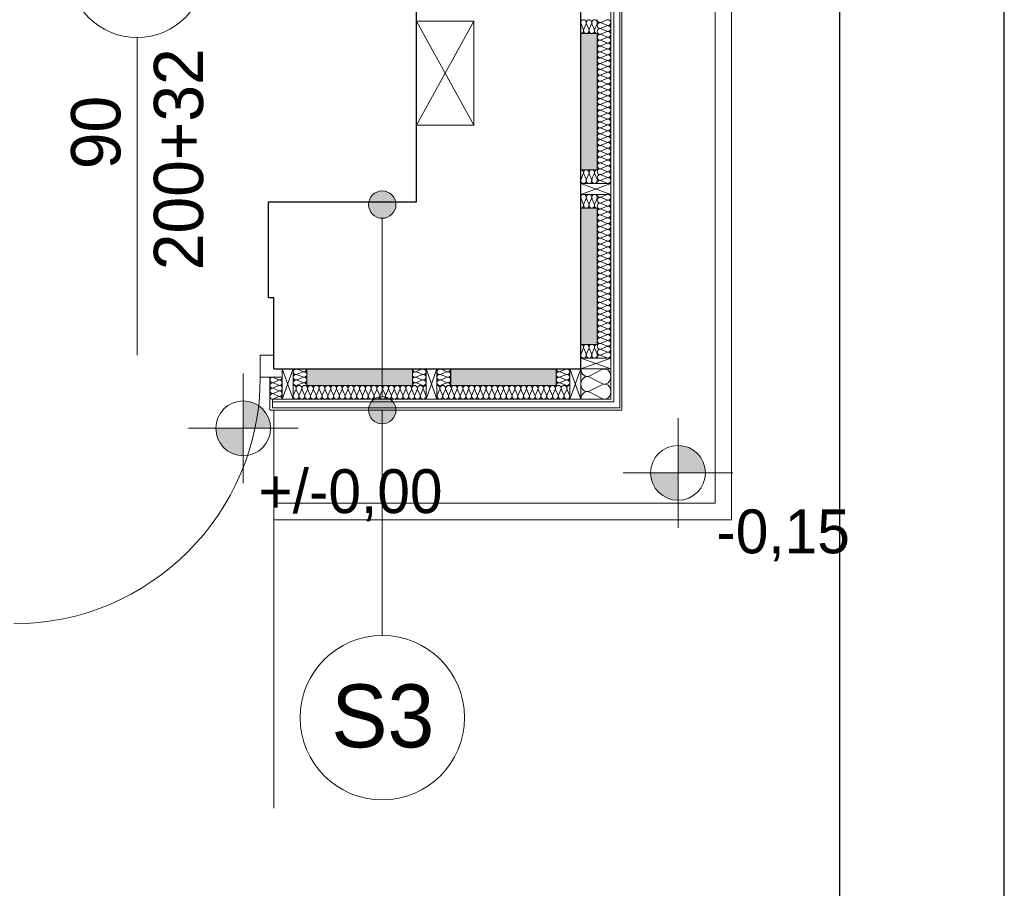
# Model space of a CAD drawing. Header units: inches. Extents: x -515158 to -470211, y -1887 to 84268.
# Tile 65 of 102: x -474072 to -470477, y 30962 to 34133. Entities that reach past the tile are written whole.
import ezdxf

# ---------------------------------------------------------------- set-up
doc = ezdxf.new("R2010")
doc.units = ezdxf.units.IN
doc.header["$MEASUREMENT"] = 0
for name, color, linetype, lineweight in [('#podkład', 252, 'Continuous', 9), ('Arch drzwi_Nr_Pióra__10', 252, 'Continuous', 18), ('Arch ocieplenie_Nr_Pióra__21', 252, 'Continuous', 9), ('Arch ocieplenie_Nr_Pióra__44', 252, 'Continuous', 9), ('Arch ocieplenie_Nr_Pióra__95', 252, 'Continuous', 13), ('Arch opisy_Nr_Pióra__1', 252, 'Continuous', 25), ('Arch opisy_Nr_Pióra__21', 252, 'Continuous', 9), ('Arch opisy_Nr_Pióra__9', 252, 'Continuous', 9), ('Arch stropy_Nr_Pióra__21', 252, 'Continuous', 9), ('Arch teren_Nr_Pióra__5', 252, 'Continuous', 13), ('Arch wykończenie_Nr_Pióra__9', 252, 'Continuous', 9), ('INSTALACJA IE_Nr_Pióra__88', 252, 'Continuous', 20), ('INWENT OPISY_Nr_Pióra__9', 252, 'Continuous', 9), ('INWENT RZĘDNE_Nr_Pióra__21', 252, 'Continuous', 9), ('INWENT.ŚCIANY_Nr_Pióra__1', 252, 'Continuous', 25)]:
    doc.layers.add(name, color=color, linetype=linetype, lineweight=lineweight)
doc.layers.add('_TABELA', color=7, linetype='Continuous')
doc.styles.add('GENERATED_STYLE_3', font='txt')
doc.styles.add('GENERATED_STYLE_6', font='txt')
doc.styles.add('GENERATED_STYLE_7', font='txt')

# ---------------------------------------------------------------- blocks, each defined once
blk = doc.blocks.new('parter')
at = {"layer": 'Arch opisy_Nr_Pióra__21', "linetype": 'Continuous'}
for points in [[(-472698, 33457.6), (-472701.8, 33476.8), (-472712.6, 33493), (-472728.9, 33503.8), (-472748, 33507.6), (-472767.1, 33503.8), (-472783.4, 33493), (-472794.2, 33476.8), (-472798, 33457.6), (-472794.2, 33438.5), (-472783.4, 33422.3), (-472767.1, 33411.4), (-472748, 33407.6), (-472728.9, 33411.4), (-472712.6, 33422.3), (-472701.8, 33438.5)], [(-472698, 32707.6), (-472701.8, 32726.8), (-472712.6, 32743), (-472728.9, 32753.8), (-472748, 32757.6), (-472767.1, 32753.8), (-472783.4, 32743), (-472794.2, 32726.8), (-472798, 32707.6), (-472794.2, 32688.5), (-472783.4, 32672.3), (-472767.1, 32661.4), (-472748, 32657.6), (-472728.9, 32661.4), (-472712.6, 32672.3), (-472701.8, 32688.5)]]:
    blk.add_hatch(color=252, dxfattribs=at).paths.add_polyline_path(points, flags=0)
at = {"layer": 'INWENT RZĘDNE_Nr_Pióra__21', "linetype": 'Continuous'}
for points in [[(-473255.6, 32641), (-473155.6, 32641), (-473163.2, 32679.3), (-473184.9, 32711.7), (-473217.3, 32733.4), (-473255.6, 32741)], [(-473255.6, 32641), (-473355.6, 32641), (-473348, 32602.7), (-473326.3, 32570.3), (-473293.9, 32548.6), (-473255.6, 32541)], [(-471668.5, 32478.3), (-471568.5, 32478.3), (-471576.1, 32516.6), (-471597.8, 32549.1), (-471630.2, 32570.7), (-471668.5, 32578.3)], [(-471668.5, 32478.3), (-471768.5, 32478.3), (-471760.9, 32440.1), (-471739.2, 32407.6), (-471706.7, 32386), (-471668.5, 32378.3)]]:
    blk.add_hatch(color=252, dxfattribs=at).paths.add_polyline_path(points, flags=0)
at = {"layer": 'Arch drzwi_Nr_Pióra__10', "color": 252, "linetype": 'Continuous'}
for p, q in [((-473193.3, 32907.6), (-473193.3, 32827.6)), ((-473143.3, 32907.6), (-473193.3, 32907.6)), ((-473113.3, 32857.6), (-473113.3, 32827.6)), ((-473193.3, 32827.6), (-473113.3, 32827.6))]:
    blk.add_line(p, q, dxfattribs=at)
blk.add_arc((-474093.3, 32827.6), 900, 270, 0, dxfattribs=at)
at = {"layer": 'Arch ocieplenie_Nr_Pióra__21', "color": 252, "linetype": 'Continuous'}
for p, q in [((-472023.3, 34082.6), (-471963.3, 34082.6)), ((-472023.3, 33585.1), (-472023.3, 34082.6)), ((-471963.3, 34082.6), (-471963.3, 33585.1)), ((-471963.3, 33585.1), (-472023.3, 33585.1)), ((-472023.3, 33445.1), (-471963.3, 33445.1)), ((-472023.3, 32947.6), (-472023.3, 33445.1)), ((-471963.3, 33445.1), (-471963.3, 32947.6)), ((-471963.3, 32947.6), (-472023.3, 32947.6)), ((-473023.3, 32857.6), (-473023.3, 32797.6)), ((-472638.3, 32857.6), (-473023.3, 32857.6)), ((-472638.3, 32797.6), (-472638.3, 32857.6)), ((-472498.3, 32857.6), (-472498.3, 32797.6)), ((-472113.3, 32857.6), (-472498.3, 32857.6)), ((-472113.3, 32797.6), (-472113.3, 32857.6)), ((-473023.3, 32797.6), (-472638.3, 32797.6)), ((-472498.3, 32797.6), (-472113.3, 32797.6))]:
    blk.add_line(p, q, dxfattribs=at)
at = {"layer": 'Arch ocieplenie_Nr_Pióra__44', "color": 252, "linetype": 'Continuous'}
for p, q in [((-472014.2, 34097.5), (-472022.5, 34117.7)), ((-472004.2, 34117.7), (-472012.5, 34097.5)), ((-471994.2, 34097.5), (-472002.5, 34117.7)), ((-471984.2, 34117.7), (-471992.5, 34097.5)), ((-471974.2, 34097.5), (-471982.5, 34117.7)), ((-471964.2, 34117.7), (-471972.5, 34097.5)), ((-471948.4, 34122.9), (-471928.2, 34131.7)), ((-471928.2, 34112.2), (-471948.4, 34121.1)), ((-471948.4, 34101.5), (-471928.2, 34110.4)), ((-471928.2, 34090.8), (-471948.4, 34099.7)), ((-471948.4, 34080.2), (-471928.2, 34089.1)), ((-471928.2, 34069.5), (-471948.4, 34078.4)), ((-471948.4, 34058.8), (-471928.2, 34067.7)), ((-471928.2, 34048.2), (-471948.4, 34057)), ((-471948.4, 34037.5), (-471928.2, 34046.4)), ((-471928.2, 34026.8), (-471948.4, 34035.7)), ((-471948.4, 34016.2), (-471928.2, 34025)), ((-471928.2, 34005.5), (-471948.4, 34014.4)), ((-471948.4, 33994.8), (-471928.2, 34003.7)), ((-471928.2, 33984.2), (-471948.4, 33993)), ((-471948.4, 33973.5), (-471928.2, 33982.4)), ((-471928.2, 33962.8), (-471948.4, 33971.7)), ((-471948.4, 33952.1), (-471928.2, 33961)), ((-471928.2, 33941.5), (-471948.4, 33950.4)), ((-471948.4, 33930.8), (-471928.2, 33939.7)), ((-471928.2, 33920.1), (-471948.4, 33929)), ((-471948.4, 33909.5), (-471928.2, 33918.3)), ((-471928.2, 33898.8), (-471948.4, 33907.7)), ((-471948.4, 33888.1), (-471928.2, 33897)), ((-471928.2, 33877.5), (-471948.4, 33886.3)), ((-471948.4, 33866.8), (-471928.2, 33875.7)), ((-471928.2, 33856.1), (-471948.4, 33865)), ((-471948.4, 33845.4), (-471928.2, 33854.3)), ((-471928.2, 33834.8), (-471948.4, 33843.7)), ((-471948.4, 33824.1), (-471928.2, 33833)), ((-471928.2, 33813.4), (-471948.4, 33822.3)), ((-471948.4, 33802.8), (-471928.2, 33811.6)), ((-471928.2, 33792.1), (-471948.4, 33801)), ((-471948.4, 33781.4), (-471928.2, 33790.3)), ((-471928.2, 33770.8), (-471948.4, 33779.6)), ((-471948.4, 33760.1), (-471928.2, 33769)), ((-471928.2, 33749.4), (-471948.4, 33758.3)), ((-471948.4, 33738.8), (-471928.2, 33747.6)), ((-471928.2, 33728.1), (-471948.4, 33737)), ((-471948.4, 33717.4), (-471928.2, 33726.3)), ((-471928.2, 33706.7), (-471948.4, 33715.6)), ((-471948.4, 33696.1), (-471928.2, 33704.9)), ((-471928.2, 33685.4), (-471948.4, 33694.3)), ((-471948.4, 33674.7), (-471928.2, 33683.6)), ((-471928.2, 33664.1), (-471948.4, 33672.9)), ((-471948.4, 33653.4), (-471928.2, 33662.3)), ((-471928.2, 33642.7), (-471948.4, 33651.6)), ((-471948.4, 33632.1), (-471928.2, 33640.9)), ((-471928.2, 33621.4), (-471948.4, 33630.3)), ((-471948.4, 33610.7), (-471928.2, 33619.6)), ((-471928.2, 33600), (-471948.4, 33608.9)), ((-471948.4, 33589.4), (-471928.2, 33598.3)), ((-471928.2, 33578.7), (-471948.4, 33587.6)), ((-471948.4, 33568), (-471928.2, 33576.9)), ((-472014.2, 33570.2), (-472022.5, 33550)), ((-472004.2, 33550), (-472012.5, 33570.2)), ((-471994.2, 33570.2), (-472002.5, 33550)), ((-471984.2, 33550), (-471992.5, 33570.2)), ((-471974.2, 33570.2), (-471982.5, 33550)), ((-471964.2, 33550), (-471972.5, 33570.2)), ((-471928.2, 33557.4), (-471948.4, 33566.2)), ((-471948.4, 33546.7), (-471928.2, 33555.6)), ((-471928.2, 33536), (-471948.4, 33544.9)), ((-472014.2, 33460), (-472022.5, 33480.2)), ((-472004.2, 33480.2), (-472012.5, 33460)), ((-471994.2, 33460), (-472002.5, 33480.2)), ((-471984.2, 33480.2), (-471992.5, 33460)), ((-471974.2, 33460), (-471982.5, 33480.2)), ((-471964.2, 33480.2), (-471972.5, 33460)), ((-471948.4, 33485.4), (-471928.2, 33494.2)), ((-471928.2, 33474.7), (-471948.4, 33483.6)), ((-471948.4, 33464), (-471928.2, 33472.9)), ((-471928.2, 33453.3), (-471948.4, 33462.2)), ((-471948.4, 33442.7), (-471928.2, 33451.6)), ((-471928.2, 33432), (-471948.4, 33440.9)), ((-471948.4, 33421.3), (-471928.2, 33430.2)), ((-471928.2, 33410.7), (-471948.4, 33419.5)), ((-471948.4, 33400), (-471928.2, 33408.9)), ((-471928.2, 33389.3), (-471948.4, 33398.2)), ((-471948.4, 33378.7), (-471928.2, 33387.5)), ((-471928.2, 33368), (-471948.4, 33376.9)), ((-471948.4, 33357.3), (-471928.2, 33366.2)), ((-471928.2, 33346.7), (-471948.4, 33355.5)), ((-471948.4, 33336), (-471928.2, 33344.9)), ((-471928.2, 33325.3), (-471948.4, 33334.2)), ((-471948.4, 33314.6), (-471928.2, 33323.5)), ((-471928.2, 33304), (-471948.4, 33312.9)), ((-471948.4, 33293.3), (-471928.2, 33302.2)), ((-471928.2, 33282.6), (-471948.4, 33291.5)), ((-471948.4, 33272), (-471928.2, 33280.8)), ((-471928.2, 33261.3), (-471948.4, 33270.2)), ((-471948.4, 33250.6), (-471928.2, 33259.5)), ((-471928.2, 33240), (-471948.4, 33248.8)), ((-471948.4, 33229.3), (-471928.2, 33238.2)), ((-471928.2, 33218.6), (-471948.4, 33227.5)), ((-471948.4, 33207.9), (-471928.2, 33216.8)), ((-471928.2, 33197.3), (-471948.4, 33206.2)), ((-471948.4, 33186.6), (-471928.2, 33195.5)), ((-471928.2, 33175.9), (-471948.4, 33184.8)), ((-471948.4, 33165.3), (-471928.2, 33174.1)), ((-471928.2, 33154.6), (-471948.4, 33163.5)), ((-471948.4, 33143.9), (-471928.2, 33152.8)), ((-471928.2, 33133.3), (-471948.4, 33142.1)), ((-471948.4, 33122.6), (-471928.2, 33131.5)), ((-471928.2, 33111.9), (-471948.4, 33120.8)), ((-471948.4, 33101.3), (-471928.2, 33110.1)), ((-471928.2, 33090.6), (-471948.4, 33099.5)), ((-471948.4, 33079.9), (-471928.2, 33088.8)), ((-471928.2, 33069.2), (-471948.4, 33078.1)), ((-471948.4, 33058.6), (-471928.2, 33067.4)), ((-471928.2, 33047.9), (-471948.4, 33056.8)), ((-471948.4, 33037.2), (-471928.2, 33046.1)), ((-471928.2, 33026.6), (-471948.4, 33035.4)), ((-471948.4, 33015.9), (-471928.2, 33024.8)), ((-471928.2, 33005.2), (-471948.4, 33014.1)), ((-471948.4, 32994.6), (-471928.2, 33003.4)), ((-471928.2, 32983.9), (-471948.4, 32992.8)), ((-471948.4, 32973.2), (-471928.2, 32982.1)), ((-471928.2, 32962.5), (-471948.4, 32971.4)), ((-471948.4, 32951.9), (-471928.2, 32960.8)), ((-472014.2, 32932.7), (-472022.5, 32912.5)), ((-472004.2, 32912.5), (-472012.5, 32932.7)), ((-471994.2, 32932.7), (-472002.5, 32912.5)), ((-471984.2, 32912.5), (-471992.5, 32932.7)), ((-471974.2, 32932.7), (-471982.5, 32912.5)), ((-471964.2, 32912.5), (-471972.5, 32932.7)), ((-471928.2, 32941.2), (-471948.4, 32950.1)), ((-471948.4, 32930.5), (-471928.2, 32939.4)), ((-471928.2, 32919.9), (-471948.4, 32928.7)), ((-471948.4, 32909.2), (-471928.2, 32918.1)), ((-471928.2, 32898.5), (-471948.4, 32907.4)), ((-473038.2, 32848.5), (-473058.4, 32856.8)), ((-472623.4, 32848.5), (-472603.2, 32856.8)), ((-472513.2, 32848.5), (-472533.4, 32856.8)), ((-472098.4, 32848.5), (-472078.2, 32856.8)), ((-471990.5, 32832.4), (-471946.1, 32855.3)), ((-473126.7, 32818.5), (-473144.9, 32826.8)), ((-473144.9, 32808.5), (-473126.7, 32816.8)), ((-473058.4, 32838.5), (-473038.2, 32846.8)), ((-473038.2, 32828.5), (-473058.4, 32836.8)), ((-473058.4, 32818.5), (-473038.2, 32826.8)), ((-473038.2, 32808.5), (-473058.4, 32816.8)), ((-472603.2, 32838.5), (-472623.4, 32846.8)), ((-472623.4, 32828.5), (-472603.2, 32836.8)), ((-472603.2, 32818.5), (-472623.4, 32826.8)), ((-472623.4, 32808.5), (-472603.2, 32816.8)), ((-472533.4, 32838.5), (-472513.2, 32846.8)), ((-472513.2, 32828.5), (-472533.4, 32836.8)), ((-472533.4, 32818.5), (-472513.2, 32826.8)), ((-472513.2, 32808.5), (-472533.4, 32816.8)), ((-472078.2, 32838.5), (-472098.4, 32846.8)), ((-472098.4, 32828.5), (-472078.2, 32836.8)), ((-472078.2, 32818.5), (-472098.4, 32826.8)), ((-472098.4, 32808.5), (-472078.2, 32816.8)), ((-471946.1, 32804.9), (-471990.5, 32827.8)), ((-473126.7, 32798.5), (-473144.9, 32806.8)), ((-473144.9, 32788.5), (-473126.7, 32796.8)), ((-473126.7, 32778.5), (-473144.9, 32786.8)), ((-473063.7, 32782.7), (-473072.4, 32762.5)), ((-473053.1, 32762.5), (-473061.9, 32782.7)), ((-473058.4, 32798.5), (-473038.2, 32806.8)), ((-473042.6, 32782.7), (-473051.4, 32762.5)), ((-473032, 32762.5), (-473040.8, 32782.7)), ((-473021.5, 32782.7), (-473030.3, 32762.5)), ((-473010.9, 32762.5), (-473019.7, 32782.7)), ((-473000.4, 32782.7), (-473009.2, 32762.5)), ((-472989.9, 32762.5), (-472998.6, 32782.7)), ((-472979.3, 32782.7), (-472988.1, 32762.5)), ((-472968.8, 32762.5), (-472977.5, 32782.7)), ((-472958.2, 32782.7), (-472967, 32762.5)), ((-472947.7, 32762.5), (-472956.5, 32782.7)), ((-472937.1, 32782.7), (-472945.9, 32762.5)), ((-472926.6, 32762.5), (-472935.4, 32782.7)), ((-472916.1, 32782.7), (-472924.8, 32762.5)), ((-472905.5, 32762.5), (-472914.3, 32782.7)), ((-472895, 32782.7), (-472903.7, 32762.5)), ((-472884.4, 32762.5), (-472893.2, 32782.7)), ((-472873.9, 32782.7), (-472882.7, 32762.5)), ((-472863.3, 32762.5), (-472872.1, 32782.7)), ((-472852.8, 32782.7), (-472861.6, 32762.5)), ((-472842.3, 32762.5), (-472851, 32782.7)), ((-472831.7, 32782.7), (-472840.5, 32762.5)), ((-472821.2, 32762.5), (-472829.9, 32782.7)), ((-472810.6, 32782.7), (-472819.4, 32762.5)), ((-472800.1, 32762.5), (-472808.9, 32782.7)), ((-472789.5, 32782.7), (-472798.3, 32762.5)), ((-472779, 32762.5), (-472787.8, 32782.7)), ((-472768.4, 32782.7), (-472777.2, 32762.5)), ((-472757.9, 32762.5), (-472766.7, 32782.7)), ((-472747.4, 32782.7), (-472756.1, 32762.5)), ((-472736.8, 32762.5), (-472745.6, 32782.7)), ((-472726.3, 32782.7), (-472735, 32762.5)), ((-472715.7, 32762.5), (-472724.5, 32782.7)), ((-472705.2, 32782.7), (-472714, 32762.5)), ((-472694.6, 32762.5), (-472703.4, 32782.7)), ((-472684.1, 32782.7), (-472692.9, 32762.5)), ((-472673.6, 32762.5), (-472682.3, 32782.7)), ((-472663, 32782.7), (-472671.8, 32762.5)), ((-472652.5, 32762.5), (-472661.2, 32782.7)), ((-472641.9, 32782.7), (-472650.7, 32762.5)), ((-472631.4, 32762.5), (-472640.2, 32782.7)), ((-472620.8, 32782.7), (-472629.6, 32762.5)), ((-472603.2, 32798.5), (-472623.4, 32806.8)), ((-472610.3, 32762.5), (-472619.1, 32782.7)), ((-472599.8, 32782.7), (-472608.5, 32762.5)), ((-472589.2, 32762.5), (-472598, 32782.7)), ((-472538.7, 32782.7), (-472547.4, 32762.5)), ((-472528.1, 32762.5), (-472536.9, 32782.7)), ((-472533.4, 32798.5), (-472513.2, 32806.8)), ((-472517.6, 32782.7), (-472526.4, 32762.5)), ((-472507, 32762.5), (-472515.8, 32782.7)), ((-472496.5, 32782.7), (-472505.3, 32762.5)), ((-472485.9, 32762.5), (-472494.7, 32782.7)), ((-472475.4, 32782.7), (-472484.2, 32762.5)), ((-472464.9, 32762.5), (-472473.6, 32782.7)), ((-472454.3, 32782.7), (-472463.1, 32762.5)), ((-472443.8, 32762.5), (-472452.5, 32782.7)), ((-472433.2, 32782.7), (-472442, 32762.5)), ((-472422.7, 32762.5), (-472431.5, 32782.7)), ((-472412.1, 32782.7), (-472420.9, 32762.5)), ((-472401.6, 32762.5), (-472410.4, 32782.7)), ((-472391.1, 32782.7), (-472399.8, 32762.5)), ((-472380.5, 32762.5), (-472389.3, 32782.7)), ((-472370, 32782.7), (-472378.7, 32762.5)), ((-472359.4, 32762.5), (-472368.2, 32782.7)), ((-472348.9, 32782.7), (-472357.7, 32762.5)), ((-472338.3, 32762.5), (-472347.1, 32782.7)), ((-472327.8, 32782.7), (-472336.6, 32762.5)), ((-472317.3, 32762.5), (-472326, 32782.7)), ((-472306.7, 32782.7), (-472315.5, 32762.5)), ((-472296.2, 32762.5), (-472304.9, 32782.7)), ((-472285.6, 32782.7), (-472294.4, 32762.5)), ((-472275.1, 32762.5), (-472283.9, 32782.7)), ((-472264.5, 32782.7), (-472273.3, 32762.5)), ((-472254, 32762.5), (-472262.8, 32782.7)), ((-472243.4, 32782.7), (-472252.2, 32762.5)), ((-472232.9, 32762.5), (-472241.7, 32782.7)), ((-472222.4, 32782.7), (-472231.1, 32762.5)), ((-472211.8, 32762.5), (-472220.6, 32782.7)), ((-472201.3, 32782.7), (-472210, 32762.5)), ((-472190.7, 32762.5), (-472199.5, 32782.7)), ((-472180.2, 32782.7), (-472189, 32762.5)), ((-472169.6, 32762.5), (-472178.4, 32782.7)), ((-472159.1, 32782.7), (-472167.9, 32762.5)), ((-472148.6, 32762.5), (-472157.3, 32782.7)), ((-472138, 32782.7), (-472146.8, 32762.5)), ((-472127.5, 32762.5), (-472136.2, 32782.7)), ((-472116.9, 32782.7), (-472125.7, 32762.5)), ((-472106.4, 32762.5), (-472115.2, 32782.7)), ((-472095.8, 32782.7), (-472104.6, 32762.5)), ((-472078.2, 32798.5), (-472098.4, 32806.8)), ((-472085.3, 32762.5), (-472094.1, 32782.7)), ((-472074.8, 32782.7), (-472083.5, 32762.5)), ((-472064.2, 32762.5), (-472073, 32782.7)), ((-471990.5, 32777.4), (-471946.1, 32800.3)), ((-473144.9, 32768.5), (-473126.7, 32776.8)), ((-473126.7, 32758.5), (-473144.9, 32766.8)), ((-473144.9, 32748.5), (-473126.7, 32756.8)), ((-471946.1, 32749.9), (-471990.5, 32772.8))]:
    blk.add_line(p, q, dxfattribs=at)
for centre, major_axis, ratio, start_param, end_param in [((-472013.3, 34122), (0, -10.6), 0.940381, 1.158003, 5.125183), ((-471993.3, 34122), (0, -10.6), 0.940381, 1.158003, 5.125183), ((-471973.3, 34122), (0, -10.6), 0.940381, 1.158003, 5.125183), ((-471952.7, 34111.3), (0, 10.7), 0.996671, 5.870392, 9.837571), ((-471952.7, 34132.6), (0, 10.7), 0.996671, 1.570796, 3.554385), ((-471924, 34122), (0, 10.7), 0.996671, 2.728799, 6.695979), ((-471924, 34100.6), (0, 10.7), 0.996671, 2.728799, 6.695979), ((-472023.3, 34093.3), (0, -10.6), 0.940381, 6.283185, 8.266774), ((-472003.3, 34093.3), (0, -10.6), 0.940381, 4.299595, 8.266774), ((-471983.3, 34093.3), (0, -10.6), 0.940381, 4.299595, 8.266774), ((-471963.3, 34093.3), (0, -10.6), 0.940381, 4.299596, 6.283185), ((-471952.7, 34090), (0, 10.7), 0.996671, 5.870392, 9.837571), ((-471952.7, 34068.6), (0, 10.7), 0.996671, 5.870392, 9.837571), ((-471924, 34079.3), (0, 10.7), 0.996671, 2.728799, 6.695979), ((-471952.7, 34047.3), (0, 10.7), 0.996671, 5.870392, 9.837571), ((-471952.7, 34025.9), (0, 10.7), 0.996671, 5.870392, 9.837571), ((-471924, 34057.9), (0, 10.7), 0.996671, 2.728799, 6.695979), ((-471924, 34036.6), (0, 10.7), 0.996671, 2.728799, 6.695979), ((-471952.7, 34004.6), (0, 10.7), 0.996671, 5.870392, 9.837571), ((-471924, 34015.3), (0, 10.7), 0.996671, 2.728799, 6.695979), ((-471924, 33993.9), (0, 10.7), 0.996671, 2.728799, 6.695979), ((-471952.7, 33983.3), (0, 10.7), 0.996671, 5.870392, 9.837571), ((-471952.7, 33961.9), (0, 10.7), 0.996671, 5.870392, 9.837571), ((-471924, 33972.6), (0, 10.7), 0.996671, 2.728799, 6.695979), ((-471952.7, 33940.6), (0, 10.7), 0.996671, 5.870392, 9.837571), ((-471952.7, 33919.2), (0, 10.7), 0.996671, 5.870392, 9.837571), ((-471924, 33951.2), (0, 10.7), 0.996671, 2.728799, 6.695979), ((-471924, 33929.9), (0, 10.7), 0.996671, 2.728799, 6.695979), ((-471952.7, 33897.9), (0, 10.7), 0.996671, 5.870392, 9.837571), ((-471924, 33908.6), (0, 10.7), 0.996671, 2.728799, 6.695979), ((-471924, 33887.2), (0, 10.7), 0.996671, 2.728799, 6.695979), ((-471952.7, 33876.6), (0, 10.7), 0.996671, 5.870392, 9.837571), ((-471952.7, 33855.2), (0, 10.7), 0.996671, 5.870392, 9.837571), ((-471924, 33865.9), (0, 10.7), 0.996671, 2.728799, 6.695979), ((-471952.7, 33833.9), (0, 10.7), 0.996671, 5.870392, 9.837571), ((-471952.7, 33812.5), (0, 10.7), 0.996671, 5.870392, 9.837571), ((-471924, 33844.6), (0, 10.7), 0.996671, 2.728799, 6.695979), ((-471924, 33823.2), (0, 10.7), 0.996671, 2.728799, 6.695979), ((-471952.7, 33791.2), (0, 10.7), 0.996671, 5.870392, 9.837571), ((-471924, 33801.9), (0, 10.7), 0.996671, 2.728799, 6.695979), ((-471924, 33780.5), (0, 10.7), 0.996671, 2.728799, 6.695979), ((-471952.7, 33769.9), (0, 10.7), 0.996671, 5.870392, 9.837571), ((-471952.7, 33748.5), (0, 10.7), 0.996671, 5.870392, 9.837571), ((-471924, 33759.2), (0, 10.7), 0.996671, 2.728799, 6.695979), ((-471952.7, 33727.2), (0, 10.7), 0.996671, 5.870392, 9.837571), ((-471952.7, 33705.8), (0, 10.7), 0.996671, 5.870392, 9.837571), ((-471924, 33737.9), (0, 10.7), 0.996671, 2.728799, 6.695979), ((-471924, 33716.5), (0, 10.7), 0.996671, 2.728799, 6.695979), ((-471952.7, 33684.5), (0, 10.7), 0.996671, 5.870392, 9.837571), ((-471924, 33695.2), (0, 10.7), 0.996671, 2.728799, 6.695979), ((-471924, 33673.8), (0, 10.7), 0.996671, 2.728799, 6.695979), ((-471952.7, 33663.2), (0, 10.7), 0.996671, 5.870392, 9.837571), ((-471952.7, 33641.8), (0, 10.7), 0.996671, 5.870392, 9.837571), ((-471924, 33652.5), (0, 10.7), 0.996671, 2.728799, 6.695979), ((-471924, 33631.2), (0, 10.7), 0.996671, 2.728799, 6.695979), ((-471952.7, 33620.5), (0, 10.7), 0.996671, 5.870392, 9.837571), ((-471952.7, 33599.1), (0, 10.7), 0.996671, 5.870392, 9.837571), ((-471924, 33609.8), (0, 10.7), 0.996671, 2.728799, 6.695979), ((-472023.3, 33574.5), (0, -10.6), 0.940381, 1.158004, 3.141593), ((-472003.3, 33574.5), (0, -10.6), 0.940381, 1.158004, 5.125183), ((-471983.3, 33574.5), (0, -10.6), 0.940381, 1.158004, 5.125183), ((-471963.3, 33574.5), (0, -10.6), 0.940381, 3.141593, 5.125182), ((-471952.7, 33577.8), (0, 10.7), 0.996671, 5.870392, 9.837571), ((-471924, 33588.5), (0, 10.7), 0.996671, 2.728799, 6.695979), ((-471924, 33567.1), (0, 10.7), 0.996671, 2.728799, 6.695979), ((-472013.3, 33545.8), (0, -10.6), 0.940381, 4.299595, 8.266775), ((-471993.3, 33545.8), (0, -10.6), 0.940381, 4.299595, 8.266775), ((-471973.3, 33545.8), (0, -10.6), 0.940381, 4.299595, 8.266775), ((-471952.7, 33556.5), (0, 10.7), 0.996671, 5.870392, 9.837571), ((-471952.7, 33535.1), (0, 10.7), 0.996671, 5.870392, 7.853982), ((-471924, 33545.8), (0, 10.7), 0.996671, 2.728799, 6.695979), ((-472013.3, 33484.5), (0, -10.6), 0.940381, 1.158003, 5.125183), ((-471993.3, 33484.5), (0, -10.6), 0.940381, 1.158003, 5.125183), ((-471973.3, 33484.5), (0, -10.6), 0.940381, 1.158003, 5.125183), ((-471952.7, 33473.8), (0, 10.7), 0.996671, 5.870392, 9.837571), ((-471952.7, 33452.5), (0, 10.7), 0.996671, 5.870392, 9.837571), ((-471952.7, 33495.1), (0, 10.7), 0.996671, 1.570796, 3.554385), ((-471924, 33484.5), (0, 10.7), 0.996671, 2.728799, 6.695979), ((-471924, 33463.1), (0, 10.7), 0.996671, 2.728799, 6.695979), ((-472023.3, 33455.8), (0, -10.6), 0.940381, 6.283185, 8.266774), ((-472003.3, 33455.8), (0, -10.6), 0.940381, 4.299595, 8.266774), ((-471983.3, 33455.8), (0, -10.6), 0.940381, 4.299595, 8.266774), ((-471963.3, 33455.8), (0, -10.6), 0.940381, 4.299596, 6.283185), ((-471952.7, 33431.1), (0, 10.7), 0.996671, 5.870392, 9.837571), ((-471924, 33441.8), (0, 10.7), 0.996671, 2.728799, 6.695979), ((-471924, 33420.4), (0, 10.7), 0.996671, 2.728799, 6.695979), ((-471952.7, 33409.8), (0, 10.7), 0.996671, 5.870392, 9.837571), ((-471952.7, 33388.4), (0, 10.7), 0.996671, 5.870392, 9.837571), ((-471924, 33399.1), (0, 10.7), 0.996671, 2.728799, 6.695979), ((-471952.7, 33367.1), (0, 10.7), 0.996671, 5.870392, 9.837571), ((-471952.7, 33345.8), (0, 10.7), 0.996671, 5.870392, 9.837571), ((-471924, 33377.8), (0, 10.7), 0.996671, 2.728799, 6.695979), ((-471924, 33356.4), (0, 10.7), 0.996671, 2.728799, 6.695979), ((-471952.7, 33324.4), (0, 10.7), 0.996671, 5.870392, 9.837571), ((-471924, 33335.1), (0, 10.7), 0.996671, 2.728799, 6.695979), ((-471924, 33313.7), (0, 10.7), 0.996671, 2.728799, 6.695979), ((-471952.7, 33303.1), (0, 10.7), 0.996671, 5.870392, 9.837571), ((-471952.7, 33281.7), (0, 10.7), 0.996671, 5.870392, 9.837571), ((-471924, 33292.4), (0, 10.7), 0.996671, 2.728799, 6.695979), ((-471952.7, 33260.4), (0, 10.7), 0.996671, 5.870392, 9.837571), ((-471952.7, 33239.1), (0, 10.7), 0.996671, 5.870392, 9.837571), ((-471924, 33271.1), (0, 10.7), 0.996671, 2.728799, 6.695979), ((-471924, 33249.7), (0, 10.7), 0.996671, 2.728799, 6.695979), ((-471952.7, 33217.7), (0, 10.7), 0.996671, 5.870392, 9.837571), ((-471924, 33228.4), (0, 10.7), 0.996671, 2.728799, 6.695979), ((-471924, 33207.1), (0, 10.7), 0.996671, 2.728799, 6.695979), ((-471952.7, 33196.4), (0, 10.7), 0.996671, 5.870392, 9.837571), ((-471952.7, 33175), (0, 10.7), 0.996671, 5.870392, 9.837571), ((-471924, 33185.7), (0, 10.7), 0.996671, 2.728799, 6.695979), ((-471924, 33164.4), (0, 10.7), 0.996671, 2.728799, 6.695979), ((-471952.7, 33153.7), (0, 10.7), 0.996671, 5.870392, 9.837571), ((-471952.7, 33132.4), (0, 10.7), 0.996671, 5.870392, 9.837571), ((-471924, 33143), (0, 10.7), 0.996671, 2.728799, 6.695979), ((-471952.7, 33111), (0, 10.7), 0.996671, 5.870392, 9.837571), ((-471924, 33121.7), (0, 10.7), 0.996671, 2.728799, 6.695979), ((-471924, 33100.4), (0, 10.7), 0.996671, 2.728799, 6.695979), ((-471952.7, 33089.7), (0, 10.7), 0.996671, 5.870392, 9.837571), ((-471952.7, 33068.3), (0, 10.7), 0.996671, 5.870392, 9.837571), ((-471924, 33079), (0, 10.7), 0.996671, 2.728799, 6.695979), ((-471924, 33057.7), (0, 10.7), 0.996671, 2.728799, 6.695979), ((-471952.7, 33047), (0, 10.7), 0.996671, 5.870392, 9.837571), ((-471952.7, 33025.7), (0, 10.7), 0.996671, 5.870392, 9.837571), ((-471924, 33036.3), (0, 10.7), 0.996671, 2.728799, 6.695979), ((-471952.7, 33004.3), (0, 10.7), 0.996671, 5.870392, 9.837571), ((-471924, 33015), (0, 10.7), 0.996671, 2.728799, 6.695979), ((-471924, 32993.7), (0, 10.7), 0.996671, 2.728799, 6.695979), ((-471952.7, 32983), (0, 10.7), 0.996671, 5.870392, 9.837571), ((-471952.7, 32961.6), (0, 10.7), 0.996671, 5.870392, 9.837571), ((-471924, 32972.3), (0, 10.7), 0.996671, 2.728799, 6.695979), ((-471924, 32951), (0, 10.7), 0.996671, 2.728799, 6.695979), ((-472023.3, 32937), (0, -10.6), 0.940381, 1.158004, 3.141593), ((-472003.3, 32937), (0, -10.6), 0.940381, 1.158004, 5.125183), ((-471983.3, 32937), (0, -10.6), 0.940381, 1.158004, 5.125183), ((-471963.3, 32937), (0, -10.6), 0.940381, 3.141593, 5.125182), ((-471952.7, 32940.3), (0, 10.7), 0.996671, 5.870392, 9.837571), ((-471952.7, 32919), (0, 10.7), 0.996671, 5.870392, 9.837571), ((-471924, 32929.6), (0, 10.7), 0.996671, 2.728799, 6.695979), ((-472013.3, 32908.3), (0, -10.6), 0.940381, 4.299595, 8.266775), ((-471993.3, 32908.3), (0, -10.6), 0.940381, 4.299595, 8.266775), ((-471973.3, 32908.3), (0, -10.6), 0.940381, 4.299595, 8.266775), ((-471952.7, 32897.6), (0, 10.7), 0.996671, 5.870392, 7.853982), ((-471924, 32908.3), (0, 10.7), 0.996671, 2.728799, 6.695979), ((-473062.7, 32847.6), (-10.6, 0), 0.940381, 4.299595, 8.266775), ((-473034, 32857.6), (-10.6, 0), 0.940381, 1.158004, 3.141593), ((-472627.7, 32857.6), (-10.6, 0), 0.940381, 6.283185, 8.266774), ((-472599, 32847.6), (-10.6, 0), 0.940381, 1.158003, 5.125183), ((-472537.7, 32847.6), (-10.6, 0), 0.940381, 4.299595, 8.266775), ((-472509, 32857.6), (-10.6, 0), 0.940381, 1.158004, 3.141593), ((-472102.7, 32857.6), (-10.6, 0), 0.940381, 6.283185, 8.266774), ((-472074, 32847.6), (-10.6, 0), 0.940381, 1.158003, 5.125183), ((-471999.9, 32857.6), (0, 27.5), 0.850709, 1.570796, 3.554385), ((-471936.7, 32830.1), (0, 27.5), 0.850709, 2.728799, 6.695979), ((-473148.8, 32817.6), (0, 10), 0.957055, 5.870392, 9.837571), ((-473122.9, 32827.6), (0, 10), 0.957055, 2.7288, 4.712389), ((-473122.9, 32807.6), (0, 10), 0.957055, 2.7288, 6.695979), ((-473062.7, 32827.6), (-10.6, 0), 0.940381, 4.299595, 8.266775), ((-473062.7, 32807.6), (-10.6, 0), 0.940381, 4.299595, 8.266775), ((-473034, 32837.6), (-10.6, 0), 0.940381, 1.158004, 5.125183), ((-473034, 32817.6), (-10.6, 0), 0.940381, 1.158004, 5.125183), ((-472627.7, 32837.6), (-10.6, 0), 0.940381, 4.299595, 8.266774), ((-472627.7, 32817.6), (-10.6, 0), 0.940381, 4.299595, 8.266774), ((-472599, 32827.6), (-10.6, 0), 0.940381, 1.158003, 5.125183), ((-472599, 32807.6), (-10.6, 0), 0.940381, 1.158003, 5.125183), ((-472537.7, 32827.6), (-10.6, 0), 0.940381, 4.299595, 8.266775), ((-472537.7, 32807.6), (-10.6, 0), 0.940381, 4.299595, 8.266775), ((-472509, 32837.6), (-10.6, 0), 0.940381, 1.158004, 5.125183), ((-472509, 32817.6), (-10.6, 0), 0.940381, 1.158004, 5.125183), ((-472102.7, 32837.6), (-10.6, 0), 0.940381, 4.299595, 8.266774), ((-472102.7, 32817.6), (-10.6, 0), 0.940381, 4.299595, 8.266774), ((-472074, 32827.6), (-10.6, 0), 0.940381, 1.158003, 5.125183), ((-472074, 32807.6), (-10.6, 0), 0.940381, 1.158003, 5.125183), ((-471999.9, 32802.6), (0, 27.5), 0.850709, 5.870392, 9.837571), ((-473148.8, 32797.6), (0, 10), 0.957055, 5.870392, 9.837571), ((-473148.8, 32777.6), (0, 10), 0.957055, 5.870392, 9.837571), ((-473122.9, 32787.6), (0, 10), 0.957055, 2.7288, 6.695979), ((-473073.3, 32787), (0, -10.6), 0.991476, 1.158004, 3.141593), ((-473052.2, 32787), (0, -10.6), 0.991476, 1.158004, 5.125183), ((-473031.2, 32787), (0, -10.6), 0.991476, 1.158004, 5.125183), ((-473034, 32797.6), (-10.6, 0), 0.940381, 3.141593, 5.125182), ((-473010.1, 32787), (0, -10.6), 0.991476, 1.158004, 5.125183), ((-472989, 32787), (0, -10.6), 0.991476, 1.158004, 5.125183), ((-472967.9, 32787), (0, -10.6), 0.991476, 1.158004, 5.125183), ((-472946.8, 32787), (0, -10.6), 0.991476, 1.158004, 5.125183), ((-472925.7, 32787), (0, -10.6), 0.991476, 1.158004, 5.125183), ((-472904.6, 32787), (0, -10.6), 0.991476, 1.158004, 5.125183), ((-472883.5, 32787), (0, -10.6), 0.991476, 1.158004, 5.125183), ((-472862.5, 32787), (0, -10.6), 0.991476, 1.158004, 5.125183), ((-472841.4, 32787), (0, -10.6), 0.991476, 1.158004, 5.125183), ((-472820.3, 32787), (0, -10.6), 0.991476, 1.158004, 5.125183), ((-472799.2, 32787), (0, -10.6), 0.991476, 1.158004, 5.125183), ((-472778.1, 32787), (0, -10.6), 0.991476, 1.158004, 5.125183), ((-472757, 32787), (0, -10.6), 0.991476, 1.158004, 5.125183), ((-472735.9, 32787), (0, -10.6), 0.991476, 1.158004, 5.125183), ((-472714.8, 32787), (0, -10.6), 0.991476, 1.158004, 5.125183), ((-472693.8, 32787), (0, -10.6), 0.991476, 1.158004, 5.125183), ((-472672.7, 32787), (0, -10.6), 0.991476, 1.158004, 5.125183), ((-472651.6, 32787), (0, -10.6), 0.991476, 1.158004, 5.125183), ((-472630.5, 32787), (0, -10.6), 0.991476, 1.158004, 5.125183), ((-472627.7, 32797.6), (-10.6, 0), 0.940381, 4.299596, 6.283185), ((-472609.4, 32787), (0, -10.6), 0.991476, 1.158004, 5.125183), ((-472588.3, 32787), (0, -10.6), 0.991476, 3.141593, 5.125182), ((-472548.3, 32787), (0, -10.6), 0.991476, 1.158004, 3.141593), ((-472527.2, 32787), (0, -10.6), 0.991476, 1.158004, 5.125183), ((-472506.2, 32787), (0, -10.6), 0.991476, 1.158004, 5.125183), ((-472509, 32797.6), (-10.6, 0), 0.940381, 3.141593, 5.125182), ((-472485.1, 32787), (0, -10.6), 0.991476, 1.158004, 5.125183), ((-472464, 32787), (0, -10.6), 0.991476, 1.158004, 5.125183), ((-472442.9, 32787), (0, -10.6), 0.991476, 1.158004, 5.125183), ((-472421.8, 32787), (0, -10.6), 0.991476, 1.158004, 5.125183), ((-472400.7, 32787), (0, -10.6), 0.991476, 1.158004, 5.125183), ((-472379.6, 32787), (0, -10.6), 0.991476, 1.158004, 5.125183), ((-472358.5, 32787), (0, -10.6), 0.991476, 1.158004, 5.125183), ((-472337.5, 32787), (0, -10.6), 0.991476, 1.158004, 5.125183), ((-472316.4, 32787), (0, -10.6), 0.991476, 1.158004, 5.125183), ((-472295.3, 32787), (0, -10.6), 0.991476, 1.158004, 5.125183), ((-472274.2, 32787), (0, -10.6), 0.991476, 1.158004, 5.125183), ((-472253.1, 32787), (0, -10.6), 0.991476, 1.158004, 5.125183), ((-472232, 32787), (0, -10.6), 0.991476, 1.158004, 5.125183), ((-472210.9, 32787), (0, -10.6), 0.991476, 1.158004, 5.125183), ((-472189.8, 32787), (0, -10.6), 0.991476, 1.158004, 5.125183), ((-472168.8, 32787), (0, -10.6), 0.991476, 1.158004, 5.125183), ((-472147.7, 32787), (0, -10.6), 0.991476, 1.158004, 5.125183), ((-472126.6, 32787), (0, -10.6), 0.991476, 1.158004, 5.125183), ((-472105.5, 32787), (0, -10.6), 0.991476, 1.158004, 5.125183), ((-472102.7, 32797.6), (-10.6, 0), 0.940381, 4.299596, 6.283185), ((-472084.4, 32787), (0, -10.6), 0.991476, 1.158004, 5.125183), ((-472063.3, 32787), (0, -10.6), 0.991476, 3.141593, 5.125182), ((-471936.7, 32775.1), (0, 27.5), 0.850709, 2.728799, 6.695979), ((-473148.8, 32757.6), (0, 10), 0.957055, 5.870392, 9.837571), ((-473122.9, 32767.6), (0, 10), 0.957055, 2.7288, 6.695979), ((-473122.9, 32747.6), (0, 10), 0.957055, 4.712389, 6.695979), ((-473062.8, 32758.3), (0, -10.6), 0.991476, 4.299595, 8.266775), ((-473041.7, 32758.3), (0, -10.6), 0.991476, 4.299595, 8.266775), ((-473020.6, 32758.3), (0, -10.6), 0.991476, 4.299595, 8.266775), ((-472999.5, 32758.3), (0, -10.6), 0.991476, 4.299595, 8.266775), ((-472978.4, 32758.3), (0, -10.6), 0.991476, 4.299595, 8.266775), ((-472957.3, 32758.3), (0, -10.6), 0.991476, 4.299595, 8.266775), ((-472936.3, 32758.3), (0, -10.6), 0.991476, 4.299595, 8.266775), ((-472915.2, 32758.3), (0, -10.6), 0.991476, 4.299595, 8.266775), ((-472894.1, 32758.3), (0, -10.6), 0.991476, 4.299595, 8.266775), ((-472873, 32758.3), (0, -10.6), 0.991476, 4.299595, 8.266775), ((-472851.9, 32758.3), (0, -10.6), 0.991476, 4.299595, 8.266775), ((-472830.8, 32758.3), (0, -10.6), 0.991476, 4.299595, 8.266775), ((-472809.7, 32758.3), (0, -10.6), 0.991476, 4.299595, 8.266775), ((-472788.7, 32758.3), (0, -10.6), 0.991476, 4.299595, 8.266775), ((-472767.6, 32758.3), (0, -10.6), 0.991476, 4.299595, 8.266775), ((-472746.5, 32758.3), (0, -10.6), 0.991476, 4.299595, 8.266775), ((-472725.4, 32758.3), (0, -10.6), 0.991476, 4.299595, 8.266775), ((-472704.3, 32758.3), (0, -10.6), 0.991476, 4.299595, 8.266775), ((-472683.2, 32758.3), (0, -10.6), 0.991476, 4.299595, 8.266775), ((-472662.1, 32758.3), (0, -10.6), 0.991476, 4.299595, 8.266775), ((-472641, 32758.3), (0, -10.6), 0.991476, 4.299595, 8.266775), ((-472620, 32758.3), (0, -10.6), 0.991476, 4.299595, 8.266775), ((-472598.9, 32758.3), (0, -10.6), 0.991476, 4.299595, 8.266775), ((-472537.8, 32758.3), (0, -10.6), 0.991476, 4.299595, 8.266775), ((-472516.7, 32758.3), (0, -10.6), 0.991476, 4.299595, 8.266775), ((-472495.6, 32758.3), (0, -10.6), 0.991476, 4.299595, 8.266775), ((-472474.5, 32758.3), (0, -10.6), 0.991476, 4.299595, 8.266775), ((-472453.4, 32758.3), (0, -10.6), 0.991476, 4.299595, 8.266775), ((-472432.3, 32758.3), (0, -10.6), 0.991476, 4.299595, 8.266775), ((-472411.3, 32758.3), (0, -10.6), 0.991476, 4.299595, 8.266775), ((-472390.2, 32758.3), (0, -10.6), 0.991476, 4.299595, 8.266775), ((-472369.1, 32758.3), (0, -10.6), 0.991476, 4.299595, 8.266775), ((-472348, 32758.3), (0, -10.6), 0.991476, 4.299595, 8.266775), ((-472326.9, 32758.3), (0, -10.6), 0.991476, 4.299595, 8.266775), ((-472305.8, 32758.3), (0, -10.6), 0.991476, 4.299595, 8.266775), ((-472284.7, 32758.3), (0, -10.6), 0.991476, 4.299595, 8.266775), ((-472263.7, 32758.3), (0, -10.6), 0.991476, 4.299595, 8.266775), ((-472242.6, 32758.3), (0, -10.6), 0.991476, 4.299595, 8.266775), ((-472221.5, 32758.3), (0, -10.6), 0.991476, 4.299595, 8.266775), ((-472200.4, 32758.3), (0, -10.6), 0.991476, 4.299595, 8.266775), ((-472179.3, 32758.3), (0, -10.6), 0.991476, 4.299595, 8.266775), ((-472158.2, 32758.3), (0, -10.6), 0.991476, 4.299595, 8.266775), ((-472137.1, 32758.3), (0, -10.6), 0.991476, 4.299595, 8.266775), ((-472116, 32758.3), (0, -10.6), 0.991476, 4.299595, 8.266775), ((-472095, 32758.3), (0, -10.6), 0.991476, 4.299595, 8.266775), ((-472073.9, 32758.3), (0, -10.6), 0.991476, 4.299595, 8.266775), ((-471999.9, 32747.6), (0, 27.5), 0.850709, 5.870392, 7.853982)]:
    blk.add_ellipse(centre, major_axis=major_axis, ratio=ratio, start_param=start_param, end_param=end_param, dxfattribs=at)
at = {"layer": 'Arch ocieplenie_Nr_Pióra__95', "color": 252, "linetype": 'Continuous', "lineweight": 25}
for points in [[(-471963.3, 33585.1), (-472023.3, 34082.6), (-471963.3, 34082.6)], [(-472023.3, 33585.1), (-472023.3, 34082.6), (-471963.3, 33585.1)], [(-471963.3, 32947.6), (-472023.3, 33445.1), (-471963.3, 33445.1)], [(-472023.3, 32947.6), (-472023.3, 33445.1), (-471963.3, 32947.6)], [(-472638.3, 32797.6), (-473023.3, 32857.6), (-472638.3, 32857.6)], [(-473023.3, 32797.6), (-473023.3, 32857.6), (-472638.3, 32797.6)], [(-472113.3, 32797.6), (-472498.3, 32857.6), (-472113.3, 32857.6)], [(-472498.3, 32797.6), (-472498.3, 32857.6), (-472113.3, 32797.6)]]:
    blk.add_solid(points, dxfattribs=at)
at = {"layer": 'Arch opisy_Nr_Pióra__21', "color": 252, "linetype": 'Continuous'}
for p, q in [((-472748, 33407.6), (-472748, 32757.6)), ((-472748, 32707.6), (-472748, 31885))]:
    blk.add_line(p, q, dxfattribs=at)
for centre, radius in [((-472748, 33457.6), 50), ((-472748, 32707.6), 50), ((-472748, 31585), 300)]:
    blk.add_circle(centre, radius, dxfattribs=at)
at = {"layer": 'Arch opisy_Nr_Pióra__9', "color": 252, "linetype": 'Continuous'}
blk.add_line((-473643.3, 34067.6), (-473643.3, 32907.6), dxfattribs=at)
blk.add_circle((-473643.3, 34317.6), 250, dxfattribs=at)
at = {"layer": 'Arch stropy_Nr_Pióra__21', "color": 252, "linetype": 'Continuous'}
blk.add_line((-473143.3, 32707.6), (-473143.3, 31255.1), dxfattribs=at)
at = {"layer": 'Arch teren_Nr_Pióra__5', "color": 252, "linetype": 'Continuous'}
for p, q in [((-471533.3, 32367.6), (-471533.3, 44522.6)), ((-471473.3, 32307.6), (-471473.3, 44522.6)), ((-473143.3, 32367.6), (-471533.3, 32367.6)), ((-473143.3, 32307.6), (-471473.3, 32307.6))]:
    blk.add_line(p, q, dxfattribs=at)
at = {"layer": 'Arch wykończenie_Nr_Pióra__9', "color": 252, "linetype": 'Continuous'}
for p, q in [((-471913.3, 32747.6), (-471913.3, 35487.6)), ((-471903.3, 32737.6), (-471903.3, 35487.6)), ((-471881.3, 32715.6), (-471881.3, 35487.6)), ((-471873.3, 32707.6), (-471873.3, 35497.6)), ((-472023.3, 33495.1), (-472023.3, 33535.1)), ((-472023.3, 33535.1), (-471913.3, 33535.1)), ((-472023.3, 33535.1), (-471913.3, 33495.1)), ((-472023.3, 33495.1), (-471913.3, 33535.1)), ((-471913.3, 33535.1), (-471913.3, 33495.1)), ((-471913.3, 33495.1), (-472023.3, 33495.1)), ((-472023.3, 32857.6), (-472023.3, 32897.6)), ((-472023.3, 32897.6), (-471913.3, 32897.6)), ((-472023.3, 32897.6), (-471913.3, 32857.6)), ((-472023.3, 32857.6), (-471913.3, 32897.6)), ((-471913.3, 32897.6), (-471913.3, 32857.6)), ((-473073.3, 32857.6), (-473113.3, 32857.6)), ((-473113.3, 32857.6), (-473113.3, 32747.6)), ((-473113.3, 32857.6), (-473073.3, 32747.6)), ((-473073.3, 32857.6), (-473113.3, 32747.6)), ((-473073.3, 32747.6), (-473073.3, 32857.6)), ((-472548.3, 32857.6), (-472588.3, 32857.6)), ((-472588.3, 32857.6), (-472588.3, 32747.6)), ((-472588.3, 32857.6), (-472548.3, 32747.6)), ((-472548.3, 32857.6), (-472588.3, 32747.6)), ((-472548.3, 32747.6), (-472548.3, 32857.6)), ((-472023.3, 32857.6), (-472063.3, 32857.6)), ((-472063.3, 32857.6), (-472063.3, 32747.6)), ((-472063.3, 32857.6), (-472023.3, 32747.6)), ((-472023.3, 32857.6), (-472063.3, 32747.6)), ((-471913.3, 32857.6), (-472023.3, 32857.6)), ((-472023.3, 32747.6), (-472023.3, 32857.6)), ((-473158.3, 32707.6), (-473158.3, 32827.6)), ((-471913.3, 32747.6), (-473148.3, 32747.6)), ((-473148.3, 32715.6), (-473148.3, 32747.6)), ((-473113.3, 32747.6), (-473073.3, 32747.6)), ((-472588.3, 32747.6), (-472548.3, 32747.6)), ((-472063.3, 32747.6), (-472023.3, 32747.6)), ((-471903.3, 32737.6), (-473148.3, 32737.6)), ((-471881.3, 32715.6), (-473148.3, 32715.6)), ((-471873.3, 32707.6), (-473158.3, 32707.6))]:
    blk.add_line(p, q, dxfattribs=at)
at = {"layer": 'INSTALACJA IE_Nr_Pióra__88', "color": 252, "linetype": 'Continuous'}
for p, q in [((-472413.3, 33747.6), (-472623.3, 34127.6)), ((-472623.3, 33747.6), (-472413.3, 34127.6)), ((-472623.3, 34127.6), (-472413.3, 34127.6)), ((-472623.3, 33747.6), (-472623.3, 34127.6)), ((-472413.3, 34127.6), (-472413.3, 33747.6)), ((-472413.3, 33747.6), (-472623.3, 33747.6))]:
    blk.add_line(p, q, dxfattribs=at)
at = {"layer": 'INWENT RZĘDNE_Nr_Pióra__21', "color": 252, "linetype": 'Continuous'}
for p, q in [((-473255.6, 32441), (-473255.6, 32841)), ((-471668.5, 32278.3), (-471668.5, 32678.3)), ((-473455.6, 32641), (-473055.6, 32641)), ((-471868.5, 32478.3), (-471468.5, 32478.3))]:
    blk.add_line(p, q, dxfattribs=at)
for centre in [(-473255.6, 32641), (-471668.5, 32478.3)]:
    blk.add_circle(centre, 100, dxfattribs=at)
at = {"layer": 'INWENT.ŚCIANY_Nr_Pióra__1', "color": 252, "linetype": 'Continuous'}
for p, q in [((-472623.3, 33467.6), (-472623.3, 35447.6)), ((-472023.3, 32857.6), (-472023.3, 35447.6)), ((-473163.3, 33467.6), (-472623.3, 33467.6)), ((-473163.3, 33117.6), (-473163.3, 33467.6)), ((-473143.3, 33117.6), (-473163.3, 33117.6)), ((-473143.3, 32857.6), (-473143.3, 33117.6)), ((-473143.3, 32857.6), (-472023.3, 32857.6))]:
    blk.add_line(p, q, dxfattribs=at)
at = {"layer": 'Arch opisy_Nr_Pióra__1', "color": 252, "linetype": 'Continuous', "style": 'GENERATED_STYLE_7'}
blk.add_text('S3', height=230, dxfattribs=at).set_placement((-472934.2, 31476.4))
at = {"layer": 'INWENT OPISY_Nr_Pióra__9', "color": 252, "linetype": 'Continuous', "style": 'GENERATED_STYLE_6'}
for s, p in [('200+32', (-473402, 33218.3)), ('90', (-473704.1, 33586.9))]:
    blk.add_text(s, height=180, rotation=90, dxfattribs=at).set_placement(p)
at = {"layer": 'INWENT RZĘDNE_Nr_Pióra__21', "color": 252, "char_height": 160, "attachment_point": 7, "style": 'GENERATED_STYLE_3'}
for s, insert in [('{+/-0,00}', (-473200.3, 32301.8)), ('{-0,15}', (-471528.9, 32155.1))]:
    blk.add_mtext(s, dxfattribs=dict(at, insert=insert))

msp = doc.modelspace()

# ---------------------------------------------------------------- linework, layer by layer
at = {"layer": '_TABELA', "color": 7}
msp.add_lwpolyline([(-512477.4, 50468.9), (-470477.4, 50468.9), (-512477.4, 50468.9), (-512477.4, 20768.9), (-470477.4, 20768.9), (-470477.4, 50468.9)], dxfattribs=at)
msp.add_lwpolyline([(-471077.4, 49858.9), (-509977.4, 49858.9), (-509977.4, 21378.9), (-471077.4, 21378.9)], close=True, dxfattribs=at)

# ---------------------------------------------------------------- block references
at = {"layer": '#podkład'}
msp.add_blockref('parter', (0, 0), dxfattribs=at)

doc.saveas('drawing.dxf')
